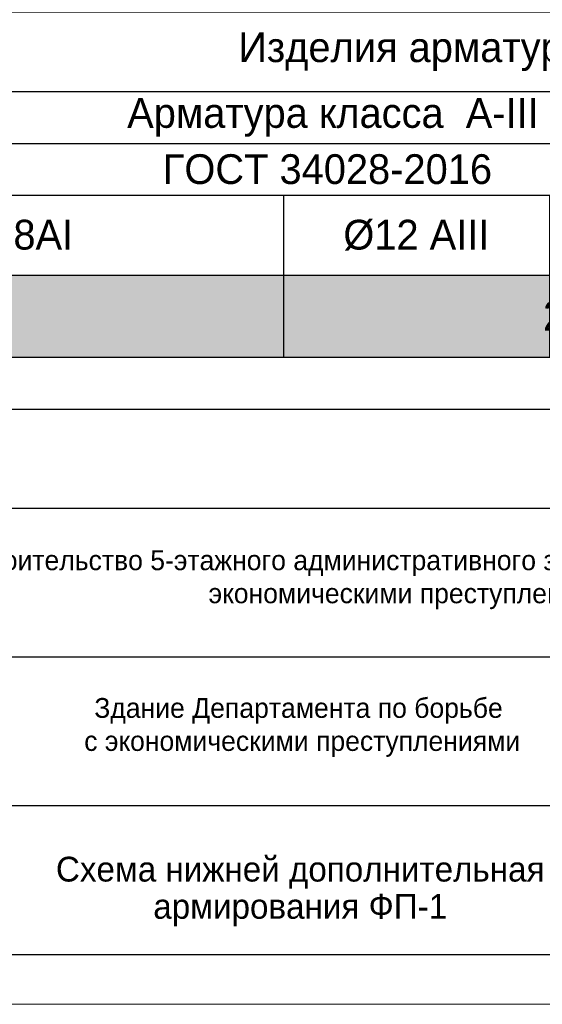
# Model space of a CAD drawing. Header units: millimetres. Extents: x -33345 to 4712671, y -3392 to 121473.
# Tile 66 of 256: x 507337 to 512602, y 44501 to 54430. Entities that reach past the tile are written whole.
import ezdxf

# ---------------------------------------------------------------- set-up
doc = ezdxf.new("R2010")
doc.units = ezdxf.units.MM
doc.layers.add('Lina', color=7, linetype='Continuous', lineweight=20)
doc.layers.add('Текст', color=7, linetype='Continuous', lineweight=20)
doc.layers.add('Маркировка', color=7, linetype='Continuous')
doc.styles.add('ISO', font='isocpeui.ttf')
doc.styles.get("Standard").update_dxf_attribs({"font": 'arial.ttf'})
doc.styles.add('X-U-RW-01$0$StyleROMANS', font='GOTHIC.TTF')

# ---------------------------------------------------------------- blocks, each defined once
blk = doc.blocks.new('awe4tD')
at = {"layer": 'Lina', "ltscale": 10}
blk.add_lwpolyline([(-44239014.9, 22734377.9), (-44314814.9, 22734377.9), (-44314814.9, 22776377.9), (-44239014.9, 22776377.9)], close=True, dxfattribs=at)
at = {"layer": 'Lina', "lineweight": 30, "ltscale": 10}
blk.add_lwpolyline([(-44239514.9, 22734877.9), (-44312814.9, 22734877.9), (-44312814.9, 22775877.9), (-44239514.9, 22775877.9)], close=True, dxfattribs=at)
blk = doc.blocks.new('medgor')
at = {"ltscale": 25}
for p, q in [((-43992634.1, 22933574.8), (-44011134.1, 22933574.8)), ((-43992634.1, 22932074.8), (-44011134.1, 22932074.8)), ((-43992634.1, 22930574.8), (-44011134.1, 22930574.8))]:
    blk.add_line(p, q, dxfattribs=at)
blk.add_lwpolyline([(-44011134.1, 22934574.8), (-43992634.1, 22934574.8), (-43992634.1, 22929074.8), (-44011134.1, 22929074.8)], close=True, dxfattribs=at)
at = {"layer": 'Текст', "char_height": 200, "width": 11910.391, "attachment_point": 8, "style": 'X-U-RW-01$0$StyleROMANS'}
for s, insert in [('\\pxqc;«Строительство 5-этажного административного здания Управления Департамента по борьбе с экономическими преступлениями города Ташкента»', (-43998711.2, 22932558.8)), ('Здание Департамента по борьбе\\P с экономическими преступлениями', (-44001076.2, 22931069.7))]:
    blk.add_mtext(s, dxfattribs=dict(at, insert=insert))
blk = doc.blocks.new('*T1858')
at = {"color": 0, "linetype": 'ByBlock', "lineweight": -2, "transparency": 16777216}
for p, q in [((0, 0), (18500, 0)), ((0, 0), (0, -7739.9)), ((18500, 0), (18500, -7739.9)), ((0, -909.2), (18500, -909.2)), ((1557.2, -909.2), (1557.2, -1786)), ((5105.6, -909.2), (5105.6, -1786)), ((10255.5, -909.2), (10255.5, -1786)), ((12936.6, -909.2), (12936.6, -3736.1)), ((14479.2, -909.2), (14479.2, -3736.1)), ((16294.1, -909.2), (16294.1, -3736.1)), ((0, -1786), (18500, -1786)), ((0, -2589), (18500, -2589)), ((1557.2, -2589), (1557.2, -3736.1)), ((5105.6, -2589), (5105.6, -3736.1)), ((10255.5, -2589), (10255.5, -3736.1)), ((0, -3162.5), (18500, -3162.5)), ((0, -3736.1), (18500, -3736.1)), ((0, -4259.2), (18500, -4259.2)), ((5105.6, -4259.2), (5105.6, -7739.9)), ((5105.6, -5062.2), (18500, -5062.2)), ((16294.1, -5062.2), (16294.1, -7739.9)), ((5105.6, -5585.3), (16294.1, -5585.3)), ((0, -6108.5), (16294.1, -6108.5)), ((10255.5, -6108.5), (10255.5, -7739.9)), ((12936.6, -6108.5), (12936.6, -7739.9)), ((14479.2, -6108.5), (14479.2, -7739.9)), ((0, -6914.3), (18500, -6914.3)), ((0, -7739.9), (18500, -7739.9))]:
    blk.add_line(p, q, dxfattribs=at)
at = {"color": 9, "true_color": 0xc7c8ca, "transparency": 16777216}
for points in [[(14479.2, -1786), (14479.2, -2589), (16294.1, -1786), (16294.1, -2589)], [(16294.1, -1786), (16294.1, -2589), (18500, -1786), (18500, -2589)], [(14479.2, -2589), (14479.2, -3162.5), (16294.1, -2589), (16294.1, -3162.5)], [(16294.1, -2589), (16294.1, -3162.5), (18500, -2589), (18500, -3162.5)], [(14479.2, -3162.5), (14479.2, -3736.1), (16294.1, -3162.5), (16294.1, -3736.1)], [(16294.1, -3162.5), (16294.1, -3736.1), (18500, -3162.5), (18500, -3736.1)], [(5105.6, -6914.3), (5105.6, -7739.9), (10255.5, -6914.3), (10255.5, -7739.9)], [(10255.5, -6914.3), (10255.5, -7739.9), (12936.6, -6914.3), (12936.6, -7739.9)], [(12936.6, -6914.3), (12936.6, -7739.9), (14479.2, -6914.3), (14479.2, -7739.9)], [(14479.2, -6914.3), (14479.2, -7739.9), (16294.1, -6914.3), (16294.1, -7739.9)], [(16294.1, -6914.3), (16294.1, -7739.9), (18500, -6914.3), (18500, -7739.9)]]:
    blk.add_solid(points, dxfattribs=at)
at = {"color": 0, "lineweight": 25, "transparency": 16777216, "char_height": 300, "attachment_point": 5, "style": 'X-U-RW-01$0$StyleROMANS'}
for s, insert, width in [('Спецификация материалов на ФП-1', (9250, -454.6), 18497), ('Марка поз', (778.6, -1347.6), 1554.215), ('L элемента, м', (11596.1, -1347.6), 2678.109), ('Кол-   во', (13707.9, -1347.6), 1539.615), ('Масса   ед, кг', (15386.7, -1347.6), 1811.84), ('Обозначение', (3331.4, -1347.6), 3545.394), ('Наименование', (7680.6, -1347.6), 5146.908), ('Примеч.', (17397, -1347.6), 2202.918), ('{\\C230;Дополнительная арматура нижней }', (6468.3, -2187.5), 12933.627), ('{\\C230;1}', (13707.9, -2187.5), 1539.615), ('{\\C230;776.3592}', (15386.7, -2187.5), 1811.84), ('{\\C230;776.3592}', (17397, -2187.5), 2202.918), ('{\\C5;1}', (778.6, -2875.8), 1554.215), ('{\\C5;ГОСТ 34028-2016}', (3331.4, -2875.8), 3545.394), ('{\\C5;%%C20АIII}', (7680.6, -2875.8), 5146.908), ('{\\C5;2400}', (11596.1, -2875.8), 2678.109), ('{\\C5;148}', (13707.9, -2875.8), 1539.615), ('{\\C5;3.5}', (15386.7, -2875.8), 1811.84), ('{\\C5;520.7}', (17397, -2875.8), 2202.918), ('{\\C5;2}', (778.6, -3449.3), 1554.215), ('{\\C5;ГОСТ 34028-2016}', (3331.4, -3449.3), 3545.394), ('{\\C5;%%C16АIII}', (7680.6, -3449.3), 5146.908), ('{\\C5;2000}', (11596.1, -3449.3), 2678.109), ('{\\C5;81}', (13707.9, -3449.3), 1539.615), ('{\\C5;3.2}', (15386.7, -3449.3), 1811.84), ('{\\C5;255.6}', (17397, -3449.3), 2202.918), ('\\A1;Ведомось расхода стали на элемент, кг', (9250, -3997.6), 18497), ('\\A1;Изделия арматурные', (11802.8, -4660.7), 13391.391), ('Марка \\Pэлемента', (2552.8, -5183.8), 5102.609), ('\\A1; Арматура класса  А-III', (10699.8, -5323.8), 11185.473), ('{\\C5;ГОСТ 34028-2016}', (10699.8, -5846.9), 11185.473), ('Всего', (17397, -5988.2), 2202.918), ('%%C8АI', (7680.6, -6511.4), 5146.908), ('%%C12 АIII', (11596.1, -6511.4), 2678.109), ('%%C16 АIII', (13707.9, -6511.4), 1539.615), ('%%C20АIII', (15386.7, -6511.4), 1811.84), ('255.6360', (13707.9, -7327.1), 1539.615), ('776.4', (17397, -7327.1), 2202.918)]:
    blk.add_mtext(s, dxfattribs=dict(at, insert=insert, width=width))
at = {"color": 0, "lineweight": 25, "transparency": 16777216, "insert": (15386.7, -7327.1), "char_height": 300, "width": 1811.84, "attachment_point": 5}
blk.add_mtext('{\\fCentury Gothic|b0|i0|c204|p34;520.7232}', dxfattribs=at)

msp = doc.modelspace()

# ---------------------------------------------------------------- block references
for name, p in [('awe4tD', (44758103.28, -22689876.566)), ('*T1858', (499737.788, 58767.987)), ('medgor', (44511222.514, -22884073.497))]:
    msp.add_blockref(name, p)

# ---------------------------------------------------------------- texts
at = {"insert": (328516.802, 47688.501), "char_height": 300, "width": 15750.75644, "attachment_point": 1, "style": 'ISO'}
msp.add_mtext('\\pi2734.5;{\\H1.33333x;Примечание:\\H1.25003x; \\P\\pi0;}1. Данный лист читать совместно с листом {\\C1;КР-3.\\P}2. Бетонирование допускается после установки всех выпускаемых стержней в вертикальные конструкции.', dxfattribs=at)
at = {"layer": 'Маркировка', "insert": (510163.25, 45638.956), "char_height": 250, "width": 6846.97491, "attachment_point": 5, "line_spacing_factor": 0.9, "style": 'X-U-RW-01$0$StyleROMANS'}
msp.add_mtext('Схема нижней дополнительная армирования ФП-1', dxfattribs=at)

doc.saveas('drawing.dxf')
